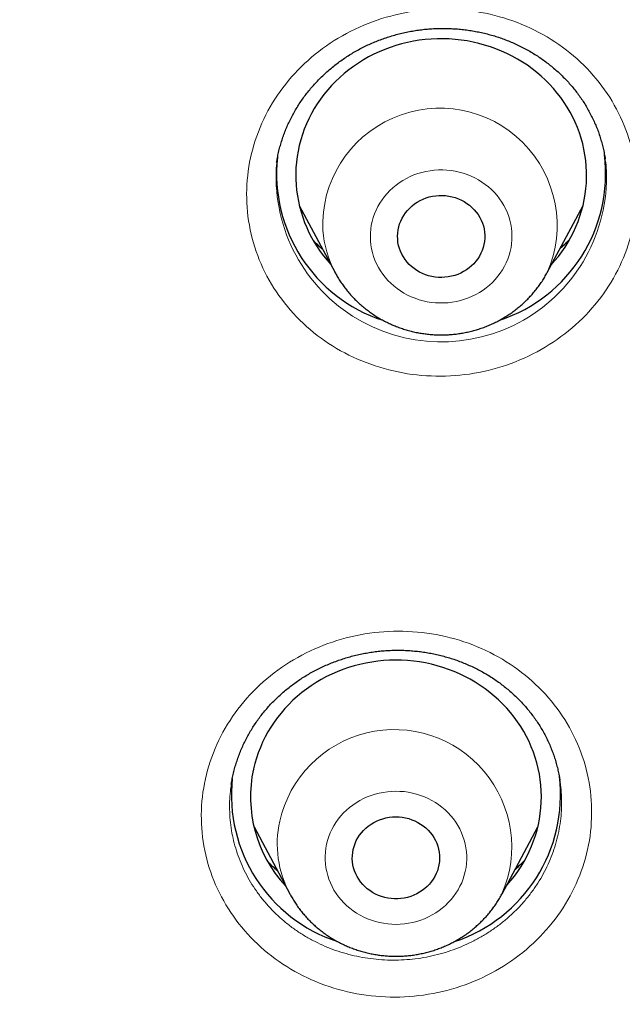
# Model space of a CAD drawing. Header units: millimetres. Extents: x 8 to 450, y 12 to 574.
# Tile 183 of 256: x 253 to 259, y 513 to 523. Entities that reach past the tile are written whole.
import ezdxf

# ---------------------------------------------------------------- set-up
doc = ezdxf.new("R2010")
doc.units = ezdxf.units.MM

msp = doc.modelspace()

# ---------------------------------------------------------------- linework, layer by layer
at = {"color": 7, "linetype": 'Continuous', "lineweight": 30}
for p, q in [((255.345, 521.92), (255.345, 521.919)), ((255.578, 521.478), (255.948, 520.787)), ((258.135, 520.787), (258.505, 521.478)), ((255.949, 520.784), (255.948, 520.787)), ((254.878, 515.51), (254.878, 515.507)), ((255.112, 515.07), (255.481, 514.378)), ((257.669, 514.378), (258.038, 515.07)), ((257.669, 514.378), (257.668, 514.377))]:
    msp.add_line(p, q, dxfattribs=at)
at = {"color": 7, "linetype": 'Continuous', "lineweight": 30, "flags": 128}
for points in [[(258.181, 520.871), (258.212, 520.907), (258.25, 520.953), (258.285, 521.001), (258.319, 521.05), (258.35, 521.1), (258.379, 521.151), (258.406, 521.204), (258.431, 521.257), (258.453, 521.312), (258.473, 521.367), (258.49, 521.423), (258.505, 521.479), (258.517, 521.536), (258.527, 521.594), (258.534, 521.652), (258.539, 521.71), (258.541, 521.768), (258.541, 521.826), (258.538, 521.885), (258.532, 521.943), (258.524, 522), (258.514, 522.058), (258.501, 522.115), (258.485, 522.171), (258.467, 522.227), (258.447, 522.282), (258.424, 522.336), (258.398, 522.389), (258.371, 522.441), (258.341, 522.492), (258.309, 522.542), (258.275, 522.591), (258.238, 522.638), (258.2, 522.684), (258.16, 522.728), (258.117, 522.771), (258.073, 522.812), (258.027, 522.851), (257.98, 522.888), (257.931, 522.924), (257.88, 522.957), (257.828, 522.989), (257.774, 523.018), (257.72, 523.046), (257.664, 523.071), (257.607, 523.094), (257.549, 523.115), (257.49, 523.133), (257.431, 523.15), (257.37, 523.164), (257.31, 523.175), (257.248, 523.185), (257.187, 523.191), (257.125, 523.196), (257.063, 523.198), (257.001, 523.197), (256.939, 523.195), (256.877, 523.19), (256.816, 523.182), (256.755, 523.172), (256.694, 523.16), (256.634, 523.145), (256.575, 523.128), (256.516, 523.109), (256.459, 523.087), (256.402, 523.064), (256.347, 523.038), (256.292, 523.01), (256.239, 522.979), (256.188, 522.947), (256.137, 522.913), (256.089, 522.877), (256.042, 522.839), (255.996, 522.799), (255.953, 522.758), (255.911, 522.715), (255.871, 522.67), (255.833, 522.624), (255.798, 522.576), (255.764, 522.527), (255.733, 522.477), (255.704, 522.426), (255.677, 522.373), (255.652, 522.32), (255.63, 522.265), (255.61, 522.21), (255.593, 522.154), (255.578, 522.098), (255.566, 522.04), (255.556, 521.983), (255.549, 521.925), (255.544, 521.867), (255.542, 521.809), (255.542, 521.75), (255.545, 521.692)], [(256.593, 521.13), (256.591, 521.162), (256.593, 521.194), (256.597, 521.226), (256.604, 521.257), (256.613, 521.288), (256.625, 521.318), (256.639, 521.347), (256.655, 521.376), (256.673, 521.402), (256.694, 521.428), (256.717, 521.452), (256.741, 521.474), (256.767, 521.495), (256.795, 521.513), (256.824, 521.53), (256.855, 521.544), (256.886, 521.556), (256.919, 521.566), (256.952, 521.574), (256.985, 521.579), (257.019, 521.581), (257.053, 521.582), (257.087, 521.58), (257.121, 521.575), (257.154, 521.568), (257.187, 521.559), (257.219, 521.548), (257.25, 521.534), (257.279, 521.518), (257.307, 521.5), (257.334, 521.48), (257.359, 521.459), (257.382, 521.435), (257.403, 521.41), (257.423, 521.384), (257.44, 521.356), (257.454, 521.327), (257.467, 521.297), (257.477, 521.267), (257.484, 521.236), (257.489, 521.204), (257.491, 521.172), (257.491, 521.14), (257.488, 521.108), (257.483, 521.077), (257.475, 521.045), (257.465, 521.015), (257.452, 520.985), (257.437, 520.957), (257.419, 520.929), (257.399, 520.903), (257.378, 520.878), (257.354, 520.855), (257.329, 520.834), (257.302, 520.814), (257.273, 520.797), (257.244, 520.781), (257.213, 520.768), (257.181, 520.757), (257.148, 520.748), (257.114, 520.742), (257.081, 520.738), (257.047, 520.736), (257.013, 520.737), (256.979, 520.74), (256.945, 520.746), (256.912, 520.754), (256.88, 520.764), (256.849, 520.777), (256.819, 520.792), (256.79, 520.809), (256.762, 520.828), (256.736, 520.848), (256.712, 520.871), (256.69, 520.895), (256.67, 520.921), (256.652, 520.948), (256.636, 520.976), (256.622, 521.006), (256.611, 521.036), (256.602, 521.067), (256.596, 521.098), (256.593, 521.13)], [(257.714, 514.463), (257.721, 514.471), (257.76, 514.516), (257.797, 514.563), (257.832, 514.611), (257.865, 514.661), (257.896, 514.711), (257.924, 514.763), (257.95, 514.816), (257.973, 514.87), (257.995, 514.925), (258.013, 514.98), (258.03, 515.037), (258.044, 515.093), (258.055, 515.151), (258.064, 515.208), (258.07, 515.266), (258.074, 515.324), (258.075, 515.383), (258.074, 515.441), (258.07, 515.499), (258.063, 515.557), (258.054, 515.615), (258.043, 515.672), (258.028, 515.729), (258.012, 515.785), (257.993, 515.84), (257.971, 515.895), (257.948, 515.949), (257.921, 516.001), (257.893, 516.053), (257.862, 516.104), (257.829, 516.153), (257.794, 516.201), (257.757, 516.248), (257.718, 516.293), (257.677, 516.337), (257.634, 516.379), (257.589, 516.419), (257.542, 516.457), (257.494, 516.494), (257.444, 516.529), (257.393, 516.561), (257.341, 516.592), (257.287, 516.621), (257.231, 516.648), (257.175, 516.672), (257.118, 516.694), (257.06, 516.714), (257, 516.732), (256.941, 516.747), (256.88, 516.76), (256.819, 516.771), (256.758, 516.779), (256.696, 516.785), (256.634, 516.789), (256.572, 516.79), (256.51, 516.788), (256.448, 516.785), (256.387, 516.778), (256.325, 516.77), (256.265, 516.759), (256.204, 516.746), (256.144, 516.73), (256.085, 516.712), (256.027, 516.692), (255.97, 516.67), (255.914, 516.645), (255.859, 516.619), (255.805, 516.59), (255.752, 516.559), (255.701, 516.526), (255.652, 516.491), (255.604, 516.454), (255.557, 516.415), (255.512, 516.375), (255.47, 516.333), (255.429, 516.289), (255.39, 516.244), (255.353, 516.197), (255.318, 516.149), (255.285, 516.099), (255.255, 516.049), (255.226, 515.997), (255.2, 515.944), (255.177, 515.89), (255.155, 515.835), (255.137, 515.78), (255.12, 515.724), (255.106, 515.667)], [(256.134, 514.837), (256.143, 514.868), (256.153, 514.898), (256.166, 514.928), (256.182, 514.956), (256.199, 514.984), (256.219, 515.01), (256.241, 515.034), (256.265, 515.057), (256.29, 515.078), (256.318, 515.098), (256.346, 515.115), (256.376, 515.13), (256.407, 515.143), (256.439, 515.154), (256.472, 515.162), (256.506, 515.169), (256.54, 515.172), (256.574, 515.174), (256.608, 515.173), (256.641, 515.169), (256.675, 515.163), (256.708, 515.155), (256.74, 515.144), (256.771, 515.131), (256.801, 515.116), (256.83, 515.099), (256.857, 515.08), (256.883, 515.059), (256.907, 515.036), (256.929, 515.012), (256.949, 514.986), (256.967, 514.959), (256.982, 514.93), (256.996, 514.901), (257.007, 514.871), (257.015, 514.84), (257.021, 514.808), (257.024, 514.776), (257.025, 514.744), (257.023, 514.712), (257.019, 514.68), (257.012, 514.649), (257.002, 514.618), (256.991, 514.588), (256.976, 514.559), (256.96, 514.531), (256.941, 514.505), (256.92, 514.479), (256.897, 514.456), (256.873, 514.434), (256.846, 514.413), (256.818, 514.395), (256.789, 514.379), (256.758, 514.365), (256.727, 514.353), (256.694, 514.343), (256.661, 514.336), (256.627, 514.331), (256.594, 514.328), (256.559, 514.328), (256.525, 514.33), (256.492, 514.335), (256.459, 514.342), (256.426, 514.352), (256.394, 514.363), (256.364, 514.377), (256.334, 514.394), (256.306, 514.412), (256.28, 514.432), (256.255, 514.454), (256.232, 514.477), (256.211, 514.502), (256.192, 514.529), (256.175, 514.557), (256.161, 514.586), (256.149, 514.616), (256.139, 514.646), (256.132, 514.678), (256.127, 514.709), (256.125, 514.741), (256.126, 514.773), (256.129, 514.805), (256.134, 514.837)]]:
    msp.add_lwpolyline(points, dxfattribs=at)
at = {"color": 252, "linetype": 'Continuous', "lineweight": 0, "flags": 128}
for points in [[(257.77, 521.206), (257.766, 521.246), (257.759, 521.287), (257.75, 521.326), (257.738, 521.366), (257.724, 521.404), (257.707, 521.442), (257.688, 521.478), (257.667, 521.514), (257.644, 521.548), (257.618, 521.581), (257.59, 521.612), (257.561, 521.642), (257.53, 521.67), (257.497, 521.696), (257.462, 521.72), (257.426, 521.743), (257.388, 521.763), (257.35, 521.781), (257.31, 521.798), (257.269, 521.811), (257.228, 521.823), (257.185, 521.832), (257.143, 521.839), (257.1, 521.843), (257.057, 521.845), (257.013, 521.845), (256.97, 521.842), (256.927, 521.837), (256.885, 521.83), (256.843, 521.82), (256.801, 521.807), (256.761, 521.793), (256.721, 521.776), (256.683, 521.757), (256.646, 521.736), (256.61, 521.713), (256.576, 521.688), (256.544, 521.661), (256.513, 521.633), (256.484, 521.603), (256.457, 521.571), (256.432, 521.537), (256.409, 521.503), (256.389, 521.467), (256.37, 521.43), (256.354, 521.392), (256.341, 521.354), (256.33, 521.314), (256.321, 521.274), (256.315, 521.234), (256.312, 521.194), (256.311, 521.153), (256.313, 521.112), (256.317, 521.072), (256.324, 521.032), (256.333, 520.992), (256.345, 520.953), (256.359, 520.914), (256.376, 520.877), (256.395, 520.84), (256.416, 520.805), (256.439, 520.771), (256.465, 520.738), (256.492, 520.706), (256.522, 520.677), (256.553, 520.649), (256.586, 520.622), (256.621, 520.598), (256.657, 520.575), (256.695, 520.555), (256.733, 520.537), (256.773, 520.521), (256.814, 520.507), (256.855, 520.495), (256.897, 520.486), (256.94, 520.479), (256.983, 520.475), (257.026, 520.473), (257.07, 520.473), (257.113, 520.476), (257.156, 520.481), (257.198, 520.489), (257.24, 520.499), (257.282, 520.511), (257.322, 520.525), (257.362, 520.542), (257.4, 520.561), (257.437, 520.582), (257.473, 520.605), (257.507, 520.63), (257.539, 520.657), (257.57, 520.685), (257.599, 520.716), (257.626, 520.748), (257.651, 520.781), (257.674, 520.815), (257.694, 520.851), (257.713, 520.888), (257.728, 520.926), (257.742, 520.965), (257.753, 521.004), (257.762, 521.044), (257.768, 521.084), (257.771, 521.125), (257.772, 521.165), (257.77, 521.206)], [(257.29, 514.611), (257.298, 514.651), (257.303, 514.692), (257.305, 514.732), (257.305, 514.773), (257.302, 514.813), (257.297, 514.854), (257.289, 514.894), (257.279, 514.933), (257.266, 514.972), (257.251, 515.01), (257.234, 515.048), (257.214, 515.084), (257.192, 515.119), (257.167, 515.152), (257.141, 515.185), (257.113, 515.215), (257.082, 515.245), (257.05, 515.272), (257.017, 515.297), (256.982, 515.321), (256.945, 515.343), (256.907, 515.362), (256.868, 515.38), (256.828, 515.395), (256.787, 515.408), (256.745, 515.418), (256.702, 515.427), (256.66, 515.433), (256.616, 515.436), (256.573, 515.437), (256.53, 515.436), (256.487, 515.432), (256.444, 515.426), (256.402, 515.418), (256.36, 515.407), (256.319, 515.394), (256.279, 515.378), (256.24, 515.361), (256.202, 515.341), (256.165, 515.319), (256.13, 515.295), (256.097, 515.27), (256.065, 515.242), (256.035, 515.213), (256.007, 515.182), (255.98, 515.15), (255.956, 515.116), (255.934, 515.081), (255.915, 515.044), (255.897, 515.007), (255.882, 514.969), (255.87, 514.93), (255.86, 514.89), (255.852, 514.85), (255.847, 514.81), (255.845, 514.769), (255.845, 514.729), (255.848, 514.688), (255.853, 514.648), (255.861, 514.608), (255.871, 514.568), (255.884, 514.529), (255.899, 514.491), (255.916, 514.454), (255.936, 514.418), (255.958, 514.383), (255.983, 514.349), (256.009, 514.317), (256.037, 514.286), (256.068, 514.257), (256.1, 514.23), (256.133, 514.204), (256.169, 514.18), (256.205, 514.159), (256.243, 514.139), (256.282, 514.122), (256.322, 514.107), (256.363, 514.094), (256.405, 514.083), (256.448, 514.075), (256.49, 514.069), (256.534, 514.065), (256.577, 514.064), (256.62, 514.066), (256.663, 514.069), (256.706, 514.076), (256.748, 514.084), (256.79, 514.095), (256.831, 514.108), (256.871, 514.123), (256.91, 514.141), (256.948, 514.161), (256.985, 514.182), (257.02, 514.206), (257.053, 514.232), (257.085, 514.26), (257.115, 514.289), (257.143, 514.32), (257.17, 514.352), (257.194, 514.386), (257.216, 514.421), (257.235, 514.457), (257.253, 514.494), (257.268, 514.533), (257.28, 514.572), (257.29, 514.611)]]:
    msp.add_lwpolyline(points, dxfattribs=at)
at = {"color": 252, "linetype": 'Continuous', "lineweight": 0}
for centre, radius, start, end in [((257.028, 521.273), 1.209, 336.2686, 182.3141), ((257.043, 521.775), 1.704, 175.1804, 2.1357), ((256.915, 521.305), 1.097, 184.2318, 208.2012), ((256.558, 514.862), 1.211, 336.4575, 167.3052), ((256.44, 514.894), 1.089, 167.5809, 208.3375)]:
    msp.add_arc(centre, radius, start, end, dxfattribs=at)
at = {"color": 7, "linetype": 'Continuous', "lineweight": 30}
for centre, radius, start, end in [((256.935, 521.806), 1.591, 173.8743, 251.8366), ((257.146, 521.807), 1.592, 288.2895, 7.0458), ((256.908, 521.797), 1.367, 184.4073, 222.6465), ((256.427, 515.381), 1.352, 167.8091, 222.8062), ((256.469, 515.398), 1.591, 173.7969, 251.7939), ((256.679, 515.399), 1.593, 288.2609, 6.9056)]:
    msp.add_arc(centre, radius, start, end, dxfattribs=at)
at = {"color": 252, "linetype": 'Continuous', "lineweight": 0}
for points, knots in [([(184.507, 521.087), (184.52, 521.864), (184.549, 523.476), (184.777, 525.915), (185.147, 528.396), (185.668, 530.852), (186.334, 533.278), (187.143, 535.665), (188.094, 538.005), (189.183, 540.291), (190.406, 542.517), (191.761, 544.674), (193.242, 546.757), (194.845, 548.759), (196.564, 550.673), (198.396, 552.493), (200.333, 554.214), (202.37, 555.83), (204.5, 557.336), (206.716, 558.728), (209.012, 560), (211.38, 561.15), (213.814, 562.173), (216.304, 563.067), (218.844, 563.827), (221.425, 564.453), (224.04, 564.942), (226.679, 565.292), (229.335, 565.502), (232, 565.573), (234.665, 565.502), (237.321, 565.292), (239.96, 564.942), (242.575, 564.453), (245.156, 563.827), (247.696, 563.067), (250.186, 562.173), (252.62, 561.15), (254.988, 560), (257.284, 558.728), (259.5, 557.336), (261.63, 555.83), (263.667, 554.214), (265.604, 552.493), (267.436, 550.673), (269.155, 548.759), (270.758, 546.757), (272.239, 544.674), (273.594, 542.517), (274.817, 540.291), (275.906, 538.005), (276.857, 535.665), (277.666, 533.278), (278.332, 530.852), (278.853, 528.396), (279.223, 525.915), (279.451, 523.476), (279.48, 521.864), (279.493, 521.087)], [0, 0, 0, 0, 0.016672, 0.034573, 0.052474, 0.070375, 0.088276, 0.106177, 0.124078, 0.141979, 0.15988, 0.177781, 0.195682, 0.213583, 0.231484, 0.249385, 0.267286, 0.285187, 0.303088, 0.320989, 0.33889, 0.356791, 0.374692, 0.392593, 0.410494, 0.428395, 0.446296, 0.464197, 0.482098, 0.499999, 0.5179, 0.535801, 0.553702, 0.571603, 0.589504, 0.607405, 0.625306, 0.643207, 0.661109, 0.67901, 0.696911, 0.714812, 0.732713, 0.750614, 0.768515, 0.786416, 0.804317, 0.822218, 0.840119, 0.85802, 0.875921, 0.893822, 0.911723, 0.929624, 0.947525, 0.965426, 0.983327, 1, 1, 1, 1]), ([(259.056, 521.762), (259.065, 521.637), (259.061, 521.513), (259.027, 521.268), (258.997, 521.146), (258.913, 520.909), (258.859, 520.796), (258.728, 520.58), (258.651, 520.477), (258.392, 520.195), (258.178, 520.038), (257.708, 519.813), (257.448, 519.744), (257.055, 519.714), (256.921, 519.717), (256.66, 519.745), (256.532, 519.771), (256.283, 519.848), (256.161, 519.898), (255.933, 520.018), (255.826, 520.088), (255.626, 520.25), (255.535, 520.34), (255.375, 520.533), (255.304, 520.639), (255.186, 520.86), (255.14, 520.974), (255.071, 521.212), (255.049, 521.336), (255.031, 521.584), (255.035, 521.71), (255.068, 521.956), (255.098, 522.076), (255.182, 522.313), (255.237, 522.428), (255.368, 522.643), (255.444, 522.745), (255.619, 522.935), (255.715, 523.02), (255.922, 523.173), (256.036, 523.241), (256.272, 523.354), (256.394, 523.399), (256.648, 523.466), (256.78, 523.488), (257.173, 523.517), (257.441, 523.488), (257.938, 523.336), (258.172, 523.212), (258.469, 522.972), (258.561, 522.881), (258.722, 522.687), (258.791, 522.583), (258.909, 522.362), (258.956, 522.245), (259.025, 522.008), (259.047, 521.886), (259.056, 521.762)], [0, 0, 0, 0, 0.03125, 0.03125, 0.0625, 0.0625, 0.09375, 0.09375, 0.125, 0.125, 0.1875, 0.1875, 0.25, 0.25, 0.28125, 0.28125, 0.3125, 0.3125, 0.34375, 0.34375, 0.375, 0.375, 0.40625, 0.40625, 0.4375, 0.4375, 0.46875, 0.46875, 0.5, 0.5, 0.53125, 0.53125, 0.5625, 0.5625, 0.59375, 0.59375, 0.625, 0.625, 0.65625, 0.65625, 0.6875, 0.6875, 0.71875, 0.71875, 0.75, 0.75, 0.8125, 0.8125, 0.875, 0.875, 0.90625, 0.90625, 0.9375, 0.9375, 0.96875, 0.96875, 1, 1, 1, 1]), ([(258.747, 521.839), (258.747, 521.839), (258.744, 521.875), (258.741, 521.916), (258.733, 521.955), (258.732, 521.959)], [0, 0, 0, 0, 0.005317, 0.897588, 1, 1, 1, 1]), ([(255.822, 521.023), (255.815, 521.029), (255.789, 521.05), (255.757, 521.081), (255.733, 521.106), (255.726, 521.114)], [0, 0, 0, 0, 0.207307, 0.74715, 1, 1, 1, 1]), ([(258.364, 521.125), (258.351, 521.112), (258.321, 521.082), (258.289, 521.052), (258.269, 521.035), (258.268, 521.034)], [0, 0, 0, 0, 0.413613, 0.96496, 1, 1, 1, 1]), ([(277.499, 520.23), (277.499, 514.634), (275.13, 503.443), (265.718, 490.206), (256.994, 484.236), (252.81, 482.211)], [4.712389, 4.712389, 4.712389, 4.712389, 5.105088, 5.497787, 5.80811, 5.80811, 5.80811, 5.80811]), ([(258.552, 514.838), (258.525, 514.716), (258.485, 514.598), (258.383, 514.37), (258.319, 514.259), (258.17, 514.053), (258.086, 513.958), (257.899, 513.783), (257.794, 513.703), (257.465, 513.497), (257.215, 513.4), (256.7, 513.303), (256.43, 513.302), (256.044, 513.373), (255.916, 513.409), (255.674, 513.503), (255.559, 513.56), (255.341, 513.697), (255.238, 513.776), (255.054, 513.949), (254.972, 514.044), (254.826, 514.251), (254.765, 514.36), (254.666, 514.586), (254.628, 514.706), (254.579, 514.949), (254.567, 515.071), (254.569, 515.318), (254.583, 515.443), (254.637, 515.686), (254.677, 515.806), (254.78, 516.034), (254.843, 516.143), (254.992, 516.349), (255.077, 516.446), (255.265, 516.62), (255.367, 516.699), (255.589, 516.837), (255.706, 516.895), (255.949, 516.99), (256.077, 517.027), (256.336, 517.075), (256.467, 517.088), (256.73, 517.088), (256.863, 517.076), (257.248, 517.005), (257.497, 516.909), (257.93, 516.637), (258.12, 516.458), (258.336, 516.152), (258.398, 516.041), (258.496, 515.814), (258.534, 515.696), (258.583, 515.453), (258.595, 515.329), (258.592, 515.083), (258.579, 514.96), (258.552, 514.838)], [0, 0, 0, 0, 0.03125, 0.03125, 0.0625, 0.0625, 0.09375, 0.09375, 0.125, 0.125, 0.1875, 0.1875, 0.25, 0.25, 0.28125, 0.28125, 0.3125, 0.3125, 0.34375, 0.34375, 0.375, 0.375, 0.40625, 0.40625, 0.4375, 0.4375, 0.46875, 0.46875, 0.5, 0.5, 0.53125, 0.53125, 0.5625, 0.5625, 0.59375, 0.59375, 0.625, 0.625, 0.65625, 0.65625, 0.6875, 0.6875, 0.71875, 0.71875, 0.75, 0.75, 0.8125, 0.8125, 0.875, 0.875, 0.90625, 0.90625, 0.9375, 0.9375, 0.96875, 0.96875, 1, 1, 1, 1]), ([(254.878, 515.507), (254.874, 515.484), (254.865, 515.425), (254.859, 515.33), (254.859, 515.222), (254.867, 515.113), (254.883, 515.006), (254.906, 514.9), (254.938, 514.797), (254.976, 514.695), (255.022, 514.596), (255.075, 514.5), (255.134, 514.408), (255.201, 514.32), (255.273, 514.236), (255.352, 514.157), (255.436, 514.084), (255.525, 514.016), (255.618, 513.954), (255.717, 513.898), (255.819, 513.848), (255.925, 513.805), (256.033, 513.769), (256.144, 513.74), (256.257, 513.718), (256.371, 513.703), (256.487, 513.695), (256.602, 513.695), (256.717, 513.702), (256.832, 513.716), (256.946, 513.738), (257.058, 513.766), (257.167, 513.802), (257.274, 513.844), (257.378, 513.893), (257.478, 513.948), (257.574, 514.01), (257.665, 514.077), (257.752, 514.15), (257.833, 514.228), (257.908, 514.311), (257.977, 514.399), (258.04, 514.49), (258.096, 514.585), (258.145, 514.684), (258.187, 514.785), (258.223, 514.889), (258.24, 514.959), (258.248, 514.994)], [0, 0, 0, 0, 0.014176, 0.036035, 0.057969, 0.079929, 0.101862, 0.123722, 0.145591, 0.167536, 0.189506, 0.211451, 0.233321, 0.255199, 0.277151, 0.299129, 0.321082, 0.34296, 0.364839, 0.386793, 0.408773, 0.430727, 0.452606, 0.474479, 0.496426, 0.518399, 0.540347, 0.562219, 0.58408, 0.606015, 0.627975, 0.64991, 0.671771, 0.693618, 0.71554, 0.737487, 0.759409, 0.781256, 0.803094, 0.825007, 0.846945, 0.868858, 0.890696, 0.912507, 0.934393, 0.956303, 0.978189, 1, 1, 1, 1]), ([(258.248, 514.994), (258.248, 514.994), (258.256, 515.03), (258.269, 515.102), (258.281, 515.209), (258.285, 515.318), (258.281, 515.426), (258.275, 515.504), (258.267, 515.544), (258.266, 515.55)], [0, 0, 0, 0, 0.001152, 0.194553, 0.388616, 0.582902, 0.776965, 0.970366, 1, 1, 1, 1]), ([(255.354, 514.616), (255.348, 514.622), (255.323, 514.642), (255.292, 514.672), (255.267, 514.698), (255.259, 514.706)], [0, 0, 0, 0, 0.1866491, 0.7325954, 1, 1, 1, 1]), ([(257.898, 514.718), (257.886, 514.706), (257.856, 514.676), (257.824, 514.646), (257.804, 514.629), (257.802, 514.628)], [0, 0, 0, 0, 0.397758, 0.949501, 1, 1, 1, 1])]:
    msp.add_open_spline(points, degree=3, knots=knots, dxfattribs=at)
msp.add_open_spline([(186.501, 520.23), (186.501, 525.826), (188.87, 537.018), (198.99, 551.249), (214.135, 560.759), (232, 564.098), (249.865, 560.759), (265.01, 551.249), (275.13, 537.018), (277.499, 525.826), (277.499, 520.23)], degree=3, dxfattribs=at)
at = {"color": 7, "linetype": 'Continuous', "lineweight": 30}
for points, knots in [([(255.344, 521.92), (255.346, 521.932), (255.351, 521.962), (255.361, 522.012), (255.375, 522.069), (255.391, 522.126), (255.409, 522.182), (255.429, 522.237), (255.452, 522.292), (255.476, 522.346), (255.503, 522.399), (255.532, 522.451), (255.562, 522.502), (255.595, 522.552), (255.63, 522.601), (255.666, 522.649), (255.705, 522.695), (255.745, 522.74), (255.787, 522.784), (255.83, 522.826), (255.875, 522.867), (255.922, 522.906), (255.97, 522.944), (256.019, 522.98), (256.07, 523.014), (256.122, 523.047), (256.176, 523.078), (256.231, 523.107), (256.286, 523.134), (256.342, 523.159), (256.4, 523.182), (256.458, 523.204), (256.517, 523.223), (256.577, 523.241), (256.637, 523.256), (256.698, 523.269), (256.76, 523.281), (256.822, 523.29), (256.884, 523.297), (256.946, 523.302), (257.008, 523.305), (257.07, 523.305), (257.132, 523.304), (257.194, 523.3), (257.257, 523.295), (257.319, 523.287), (257.381, 523.277), (257.442, 523.265), (257.502, 523.251), (257.562, 523.236), (257.62, 523.218), (257.678, 523.198), (257.735, 523.176), (257.791, 523.152), (257.847, 523.126), (257.902, 523.098), (257.956, 523.069), (258.008, 523.037), (258.059, 523.004), (258.108, 522.969), (258.156, 522.933), (258.202, 522.895), (258.247, 522.856), (258.291, 522.814), (258.333, 522.771), (258.373, 522.727), (258.411, 522.682), (258.447, 522.636), (258.481, 522.588), (258.514, 522.539), (258.545, 522.489), (258.573, 522.437), (258.6, 522.385), (258.625, 522.332), (258.647, 522.278), (258.668, 522.223), (258.686, 522.167), (258.702, 522.112), (258.715, 522.055), (258.726, 522.004), (258.731, 521.972), (258.733, 521.96)], [0, 0, 0, 0, 0.007763, 0.020674, 0.033557, 0.046441, 0.05935, 0.072265, 0.085153, 0.098016, 0.110863, 0.123697, 0.136523, 0.149343, 0.162162, 0.174984, 0.187814, 0.200655, 0.213434, 0.226184, 0.238898, 0.251606, 0.264336, 0.277085, 0.28983, 0.30258, 0.315375, 0.328151, 0.340848, 0.353473, 0.366176, 0.378855, 0.391542, 0.40426, 0.416994, 0.429681, 0.442409, 0.455173, 0.467889, 0.480485, 0.493039, 0.505656, 0.518348, 0.531097, 0.543882, 0.556683, 0.569475, 0.582233, 0.594936, 0.607565, 0.620115, 0.632691, 0.645364, 0.658108, 0.670905, 0.683735, 0.696577, 0.709406, 0.722199, 0.734937, 0.747601, 0.760218, 0.772956, 0.785823, 0.798713, 0.811538, 0.824241, 0.836965, 0.849769, 0.862582, 0.875425, 0.888327, 0.90125, 0.914027, 0.926956, 0.939892, 0.952768, 0.96558, 0.978468, 0.991385, 1, 1, 1, 1]), ([(253.574, 480.976), (253.574, 480.976), (253.676, 481.024), (253.875, 481.122), (254.168, 481.266), (254.453, 481.409), (254.732, 481.552), (255.006, 481.693), (255.273, 481.834), (255.533, 481.973), (255.785, 482.11), (256.03, 482.244), (256.267, 482.376), (256.497, 482.506), (256.719, 482.633), (256.934, 482.757), (257.141, 482.878), (257.341, 482.997), (257.534, 483.112), (257.72, 483.225), (257.905, 483.337), (258.087, 483.45), (258.267, 483.562), (258.439, 483.67), (258.603, 483.773), (258.759, 483.874), (258.909, 483.97), (259.052, 484.063), (259.187, 484.151), (259.313, 484.235), (259.43, 484.313), (259.539, 484.385), (259.637, 484.451), (259.724, 484.51), (259.802, 484.563), (259.873, 484.611), (259.937, 484.655), (259.994, 484.694), (260.043, 484.728), (260.086, 484.758), (260.125, 484.785), (260.165, 484.813), (260.208, 484.842), (260.254, 484.874), (260.302, 484.908), (260.344, 484.937), (260.377, 484.96), (260.4, 484.977), (260.42, 484.991), (260.435, 485.001), (260.445, 485.008), (260.45, 485.012), (260.456, 485.016), (260.465, 485.022), (260.479, 485.032), (260.499, 485.046), (260.527, 485.066), (260.564, 485.092), (260.608, 485.123), (260.659, 485.16), (260.717, 485.201), (260.781, 485.247), (260.852, 485.298), (260.929, 485.353), (261.014, 485.415), (261.105, 485.482), (261.204, 485.554), (261.31, 485.632), (261.423, 485.716), (261.555, 485.814), (261.703, 485.925), (261.865, 486.048), (262.066, 486.202), (262.307, 486.388), (262.584, 486.606), (262.889, 486.849), (263.219, 487.118), (263.574, 487.412), (263.92, 487.705), (264.257, 487.996), (264.584, 488.283), (264.9, 488.567), (265.207, 488.847), (265.507, 489.126), (265.846, 489.447), (266.222, 489.811), (266.633, 490.219), (267.035, 490.628), (267.324, 490.929), (267.504, 491.12), (267.58, 491.201), (267.655, 491.28), (267.725, 491.356), (267.79, 491.426), (267.849, 491.49), (267.902, 491.547), (267.949, 491.599), (267.99, 491.644), (268.026, 491.684), (268.057, 491.717), (268.082, 491.745), (268.101, 491.766), (268.115, 491.781), (268.126, 491.794), (268.141, 491.81), (268.164, 491.836), (268.196, 491.871), (268.237, 491.917), (268.284, 491.969), (268.335, 492.026), (268.391, 492.089), (268.453, 492.159), (268.519, 492.234), (268.588, 492.312), (268.658, 492.392), (268.73, 492.475), (268.806, 492.562), (268.883, 492.652), (268.961, 492.743), (269.039, 492.834), (269.197, 493.021), (269.435, 493.304), (269.747, 493.685), (270.029, 494.037), (270.282, 494.36), (270.508, 494.653), (270.732, 494.948), (270.955, 495.247), (271.178, 495.55), (271.399, 495.858), (271.62, 496.169), (271.841, 496.487), (272.034, 496.77), (272.199, 497.017), (272.316, 497.192), (272.41, 497.335), (272.48, 497.443), (272.545, 497.543), (272.603, 497.632), (272.653, 497.711), (272.7, 497.784), (272.742, 497.85), (272.78, 497.91), (272.814, 497.963), (272.844, 498.01), (272.869, 498.051), (272.89, 498.085), (272.908, 498.112), (272.921, 498.133), (272.931, 498.15), (272.942, 498.168), (272.957, 498.191), (272.976, 498.221), (272.999, 498.259), (273.028, 498.306), (273.062, 498.361), (273.102, 498.425), (273.146, 498.497), (273.195, 498.578), (273.25, 498.667), (273.309, 498.765), (273.367, 498.863), (273.425, 498.96), (273.481, 499.053), (273.538, 499.149), (273.594, 499.245), (273.648, 499.339), (273.702, 499.431), (273.773, 499.553), (273.859, 499.703), (273.958, 499.88), (274.053, 500.049), (274.143, 500.211), (274.228, 500.365), (274.297, 500.492), (274.351, 500.593), (274.392, 500.669), (274.432, 500.743), (274.468, 500.811), (274.502, 500.874), (274.531, 500.929), (274.556, 500.977), (274.577, 501.018), (274.596, 501.052), (274.612, 501.083), (274.626, 501.11), (274.64, 501.138), (274.656, 501.167), (274.674, 501.203), (274.695, 501.243), (274.719, 501.29), (274.746, 501.341), (274.774, 501.397), (274.805, 501.457), (274.838, 501.522), (274.873, 501.592), (274.927, 501.698), (274.997, 501.837), (275.08, 502.004), (275.158, 502.165), (275.233, 502.319), (275.304, 502.466), (275.366, 502.597), (275.422, 502.715), (275.474, 502.826), (275.527, 502.94), (275.582, 503.06), (275.639, 503.184), (275.687, 503.29), (275.726, 503.375), (275.755, 503.44), (275.784, 503.506), (275.814, 503.573), (275.844, 503.64), (275.873, 503.706), (275.9, 503.768), (275.925, 503.826), (275.948, 503.878), (275.967, 503.922), (275.983, 503.959), (275.995, 503.987), (276.004, 504.007), (276.01, 504.022), (276.016, 504.035), (276.022, 504.05), (276.03, 504.067), (276.043, 504.097), (276.061, 504.141), (276.085, 504.198), (276.111, 504.259), (276.139, 504.324), (276.169, 504.395), (276.201, 504.471), (276.235, 504.554), (276.271, 504.641), (276.31, 504.735), (276.349, 504.831), (276.389, 504.931), (276.43, 505.033), (276.474, 505.143), (276.52, 505.26), (276.569, 505.383), (276.619, 505.514), (276.672, 505.65), (276.726, 505.792), (276.782, 505.94), (276.839, 506.095), (276.885, 506.22), (276.919, 506.313), (276.94, 506.372), (276.961, 506.43), (276.981, 506.484), (276.998, 506.532), (277.013, 506.575), (277.026, 506.611), (277.037, 506.642), (277.046, 506.666), (277.053, 506.685), (277.058, 506.7), (277.063, 506.714), (277.068, 506.728), (277.076, 506.751), (277.087, 506.783), (277.103, 506.83), (277.122, 506.884), (277.145, 506.948), (277.168, 507.017), (277.194, 507.091), (277.221, 507.171), (277.25, 507.256), (277.28, 507.347), (277.343, 507.533), (277.43, 507.8), (277.54, 508.146), (277.618, 508.399), (277.671, 508.573), (277.699, 508.666), (277.725, 508.754), (277.75, 508.838), (277.773, 508.915), (277.794, 508.987), (277.812, 509.049), (277.827, 509.101), (277.839, 509.145), (277.851, 509.185), (277.86, 509.216), (277.866, 509.238), (277.871, 509.253), (277.874, 509.267), (277.878, 509.279), (277.881, 509.292), (277.887, 509.31), (277.894, 509.336), (277.903, 509.369), (277.915, 509.41), (277.928, 509.458), (277.943, 509.513), (277.96, 509.572), (277.977, 509.634), (278.006, 509.739), (278.045, 509.885), (278.092, 510.063), (278.135, 510.229), (278.175, 510.383), (278.213, 510.531), (278.246, 510.666), (278.276, 510.786), (278.302, 510.894), (278.327, 510.998), (278.351, 511.099), (278.374, 511.194), (278.394, 511.283), (278.413, 511.363), (278.429, 511.436), (278.444, 511.502), (278.457, 511.56), (278.469, 511.61), (278.478, 511.653), (278.486, 511.688), (278.491, 511.711), (278.494, 511.725), (278.496, 511.732), (278.497, 511.738), (278.498, 511.743), (278.5, 511.751), (278.503, 511.764), (278.507, 511.783), (278.513, 511.809), (278.52, 511.841), (278.531, 511.893), (278.547, 511.966), (278.568, 512.063), (278.59, 512.167), (278.613, 512.278), (278.636, 512.393), (278.66, 512.507), (278.687, 512.645), (278.718, 512.804), (278.753, 512.983), (278.781, 513.134), (278.804, 513.257), (278.821, 513.354), (278.838, 513.445), (278.853, 513.531), (278.867, 513.61), (278.88, 513.683), (278.891, 513.751), (278.9, 513.801), (278.906, 513.836), (278.909, 513.857), (278.912, 513.877), (278.915, 513.894), (278.918, 513.91), (278.92, 513.924), (278.923, 513.938), (278.926, 513.958), (278.93, 513.984), (278.936, 514.019), (278.943, 514.062), (278.951, 514.113), (278.961, 514.17), (278.971, 514.233), (278.981, 514.298), (278.991, 514.362), (279.005, 514.453), (279.023, 514.567), (279.043, 514.703), (279.061, 514.827), (279.077, 514.939), (279.091, 515.039), (279.104, 515.133), (279.116, 515.22), (279.127, 515.301), (279.139, 515.393), (279.152, 515.497), (279.167, 515.611), (279.18, 515.716), (279.19, 515.8), (279.198, 515.867), (279.205, 515.919), (279.209, 515.96), (279.213, 515.992), (279.216, 516.015), (279.219, 516.041), (279.223, 516.073), (279.227, 516.11), (279.232, 516.153), (279.237, 516.204), (279.244, 516.26), (279.25, 516.318), (279.256, 516.375), (279.262, 516.432), (279.268, 516.486), (279.275, 516.554), (279.283, 516.633), (279.292, 516.723), (279.301, 516.817), (279.311, 516.915), (279.32, 517.014), (279.328, 517.106), (279.336, 517.197), (279.344, 517.288), (279.352, 517.377), (279.358, 517.456), (279.364, 517.524), (279.368, 517.582), (279.372, 517.624), (279.374, 517.657), (279.376, 517.686), (279.379, 517.721), (279.382, 517.764), (279.386, 517.815), (279.39, 517.875), (279.395, 517.942), (279.4, 518.014), (279.405, 518.086), (279.411, 518.175), (279.417, 518.279), (279.425, 518.395), (279.431, 518.503), (279.436, 518.604), (279.441, 518.696), (279.446, 518.782), (279.45, 518.863), (279.453, 518.925), (279.455, 518.972), (279.456, 519.004), (279.458, 519.034), (279.459, 519.06), (279.46, 519.084), (279.461, 519.107), (279.462, 519.134), (279.463, 519.17), (279.465, 519.216), (279.467, 519.275), (279.47, 519.342), (279.473, 519.415), (279.475, 519.489), (279.478, 519.567), (279.48, 519.648), (279.483, 519.733), (279.485, 519.817), (279.487, 519.891), (279.488, 519.952), (279.489, 519.999), (279.49, 520.04), (279.491, 520.078), (279.491, 520.116), (279.492, 520.16), (279.493, 520.213), (279.494, 520.272), (279.495, 520.337), (279.496, 520.403), (279.496, 520.469), (279.497, 520.531), (279.497, 520.585), (279.498, 520.632), (279.498, 520.676), (279.498, 520.715), (279.498, 520.75), (279.498, 520.781), (279.499, 520.81), (279.499, 520.842), (279.499, 520.878), (279.499, 520.919), (279.499, 520.968), (279.498, 521.026), (279.498, 521.067), (279.498, 521.088)], [0, 0, 0, 0, 0.0000544, 0.0065146, 0.0128318, 0.0190061, 0.0250374, 0.0310444, 0.0369025, 0.0426116, 0.0481719, 0.0535832, 0.0588456, 0.0639591, 0.0689235, 0.073739, 0.0784056, 0.0829231, 0.0872916, 0.0915111, 0.0955816, 0.0998871, 0.1040122, 0.107957, 0.1117215, 0.1153056, 0.1188188, 0.1221395, 0.1252678, 0.1282036, 0.1309469, 0.1334978, 0.1358561, 0.1378488, 0.1396798, 0.141349, 0.1428565, 0.1442022, 0.1453862, 0.1463686, 0.1472473, 0.1481853, 0.1491974, 0.1502836, 0.151444, 0.1526785, 0.1532452, 0.1538246, 0.1543204, 0.154677, 0.1548944, 0.154986, 0.1550751, 0.1553089, 0.1556338, 0.1560499, 0.1567643, 0.1576481, 0.1587015, 0.1599245, 0.161317, 0.1628496, 0.1645458, 0.1664055, 0.1684287, 0.1706568, 0.1730544, 0.1756215, 0.1783582, 0.1812644, 0.1852443, 0.1892116, 0.1931541, 0.2001326, 0.207032, 0.2138524, 0.2230254, 0.2320515, 0.2409306, 0.2496626, 0.2582476, 0.2665363, 0.2746832, 0.2827183, 0.2907022, 0.3022016, 0.3135967, 0.3248874, 0.3360739, 0.3382667, 0.3404554, 0.342635, 0.344694, 0.3465873, 0.3482854, 0.3498235, 0.3512018, 0.3524201, 0.3534785, 0.354377, 0.3551156, 0.3556942, 0.3560366, 0.3563135, 0.3567263, 0.3573092, 0.3583706, 0.3595858, 0.3609538, 0.3624746, 0.3641483, 0.3659748, 0.3679542, 0.3700864, 0.3721312, 0.3742993, 0.3765907, 0.3789621, 0.3813321, 0.3836987, 0.3860619, 0.3958725, 0.4056247, 0.4153185, 0.4226817, 0.4300108, 0.4373214, 0.444721, 0.45223, 0.4597113, 0.467298, 0.4749903, 0.482788, 0.4877325, 0.4927185, 0.4953468, 0.4979639, 0.5004171, 0.5024446, 0.5043186, 0.5060389, 0.5076057, 0.5090189, 0.5102786, 0.5113846, 0.5123371, 0.513136, 0.5137812, 0.5142729, 0.514613, 0.5149795, 0.5155176, 0.5162308, 0.5171199, 0.5181848, 0.5194917, 0.5209923, 0.5226867, 0.5245748, 0.5266566, 0.5289322, 0.5314015, 0.5334776, 0.5356733, 0.5379246, 0.5401362, 0.5423072, 0.5444376, 0.5465274, 0.5507507, 0.5547978, 0.5586687, 0.5623634, 0.5658818, 0.569224, 0.5710186, 0.572758, 0.5744417, 0.5760133, 0.5774326, 0.5786998, 0.5797551, 0.5806751, 0.5814597, 0.5821108, 0.5827427, 0.5833078, 0.5839677, 0.5847574, 0.5856769, 0.5867262, 0.5879053, 0.5891359, 0.5904818, 0.5919432, 0.59352, 0.5951799, 0.5990859, 0.6028311, 0.6064153, 0.6098387, 0.6131012, 0.6162029, 0.6185543, 0.6209848, 0.6235173, 0.626152, 0.6288888, 0.6317278, 0.6331267, 0.6345492, 0.6359952, 0.6374648, 0.6389579, 0.6404272, 0.6417621, 0.6430699, 0.6442096, 0.6451811, 0.6459844, 0.6466196, 0.6470204, 0.6473045, 0.6475649, 0.6478879, 0.6482732, 0.6487103, 0.6498443, 0.6511209, 0.6524219, 0.6538435, 0.655386, 0.6570492, 0.6588332, 0.6607379, 0.6627634, 0.6649166, 0.6669968, 0.6692226, 0.6715939, 0.6741108, 0.6767733, 0.6795813, 0.682535, 0.6855708, 0.6887465, 0.692062, 0.6955174, 0.696767, 0.6980339, 0.6993057, 0.7004745, 0.7015153, 0.7024129, 0.703187, 0.7038377, 0.7043648, 0.7047747, 0.7050578, 0.7053185, 0.7056229, 0.7059712, 0.7067808, 0.7077055, 0.7089269, 0.7102793, 0.7117627, 0.7133301, 0.7150212, 0.7168361, 0.7187748, 0.7207862, 0.7286732, 0.7356921, 0.7426894, 0.7446846, 0.7466629, 0.7485345, 0.7502847, 0.7519135, 0.7534208, 0.7548067, 0.755791, 0.7567034, 0.7575438, 0.7583056, 0.7586557, 0.7589688, 0.759245, 0.7594842, 0.7597315, 0.7600708, 0.7606279, 0.7613322, 0.7621836, 0.7631822, 0.7643279, 0.7656127, 0.7669212, 0.7682158, 0.7721929, 0.7760315, 0.7793416, 0.7825412, 0.7856302, 0.7886087, 0.790912, 0.7931445, 0.7953062, 0.7973972, 0.7994042, 0.801226, 0.8028899, 0.804396, 0.8057442, 0.8069548, 0.8080018, 0.8088851, 0.8096048, 0.8101608, 0.8103237, 0.8104646, 0.8105835, 0.8106804, 0.8108168, 0.8110536, 0.8114615, 0.8120088, 0.8126886, 0.8134214, 0.8152386, 0.8172206, 0.8193672, 0.8216785, 0.8240788, 0.8264425, 0.8287677, 0.8325493, 0.8362243, 0.8397928, 0.8418458, 0.84384, 0.8457139, 0.8474638, 0.8490897, 0.8505917, 0.8519696, 0.8532235, 0.8536821, 0.8541209, 0.8545229, 0.8548814, 0.8551964, 0.8554679, 0.8557259, 0.8560907, 0.8566528, 0.8573703, 0.8582434, 0.8592721, 0.8604563, 0.8617685, 0.8631147, 0.8644309, 0.8657172, 0.8686591, 0.8714309, 0.8740328, 0.8762122, 0.8782562, 0.8801646, 0.8819375, 0.8835749, 0.8850966, 0.8875865, 0.889899, 0.8920341, 0.8939918, 0.8950577, 0.8960946, 0.8971537, 0.897576, 0.8980167, 0.8985522, 0.8991934, 0.8999402, 0.9007927, 0.9018432, 0.9030152, 0.9042048, 0.9053674, 0.9065029, 0.9076115, 0.908693, 0.9106057, 0.9124275, 0.9141586, 0.9163349, 0.9183483, 0.9201989, 0.9218986, 0.9238897, 0.9256906, 0.927301, 0.9287212, 0.9298135, 0.9307893, 0.9312724, 0.9318106, 0.9325249, 0.9333918, 0.9344274, 0.9356317, 0.9370048, 0.9385, 0.9399638, 0.9413844, 0.9438762, 0.9462225, 0.9484233, 0.9504227, 0.9522857, 0.9540223, 0.9556354, 0.9571249, 0.9578111, 0.9584674, 0.9590694, 0.9595985, 0.9600547, 0.9604873, 0.9610163, 0.9616473, 0.9626474, 0.9638287, 0.9651914, 0.9666875, 0.9681793, 0.9696581, 0.9713844, 0.9730926, 0.9747829, 0.9764396, 0.9775206, 0.9784685, 0.9792833, 0.979975, 0.9807261, 0.9816043, 0.9826096, 0.9838568, 0.9851558, 0.986471, 0.9878025, 0.9891502, 0.9901229, 0.991077, 0.9919448, 0.9927227, 0.9934108, 0.9940092, 0.9945691, 0.9951771, 0.9958837, 0.9966953, 0.9976471, 0.9987477, 1, 1, 1, 1]), ([(255.821, 521.023), (255.807, 521.036), (255.778, 521.062), (255.746, 521.093), (255.729, 521.111), (255.725, 521.114)], [0, 0, 0, 0, 0.430212, 0.890533, 1, 1, 1, 1]), ([(258.364, 521.126), (258.356, 521.118), (258.333, 521.095), (258.302, 521.065), (258.277, 521.044), (258.269, 521.036)], [0, 0, 0, 0, 0.2685249, 0.7427888, 1, 1, 1, 1]), ([(255.949, 520.784), (255.956, 520.772), (255.971, 520.744), (255.997, 520.702), (256.026, 520.659), (256.057, 520.617), (256.09, 520.577), (256.125, 520.538), (256.161, 520.501), (256.199, 520.465), (256.239, 520.43), (256.28, 520.398), (256.323, 520.367), (256.367, 520.338), (256.412, 520.31), (256.458, 520.285), (256.506, 520.262), (256.554, 520.24), (256.604, 520.221), (256.654, 520.204), (256.705, 520.188), (256.757, 520.175), (256.809, 520.165), (256.862, 520.156), (256.915, 520.15), (256.969, 520.145), (257.022, 520.144), (257.076, 520.144), (257.129, 520.146), (257.183, 520.151), (257.236, 520.158), (257.288, 520.167), (257.341, 520.179), (257.392, 520.193), (257.443, 520.208), (257.494, 520.226), (257.543, 520.246), (257.591, 520.268), (257.639, 520.292), (257.685, 520.318), (257.73, 520.346), (257.774, 520.376), (257.816, 520.408), (257.857, 520.441), (257.896, 520.476), (257.934, 520.513), (257.97, 520.551), (258.004, 520.591), (258.037, 520.632), (258.067, 520.674), (258.096, 520.718), (258.118, 520.755), (258.131, 520.778), (258.135, 520.786)], [0, 0, 0, 0, 0.0165584, 0.0361859, 0.05583, 0.0754918, 0.0951717, 0.1148705, 0.1345884, 0.1543256, 0.1740821, 0.1938578, 0.2136524, 0.2334654, 0.2532965, 0.2731448, 0.2930096, 0.3128901, 0.3327854, 0.3526945, 0.3726163, 0.3925497, 0.4124936, 0.4324469, 0.4524084, 0.4723769, 0.492351, 0.5123297, 0.5323114, 0.5522947, 0.5722782, 0.5922605, 0.6122404, 0.6322165, 0.6521874, 0.6721517, 0.6921082, 0.7120555, 0.7319923, 0.7519172, 0.771829, 0.7917266, 0.8116087, 0.8314744, 0.8513227, 0.8711527, 0.8909639, 0.9107556, 0.9305274, 0.9502791, 0.9700107, 0.9897223, 1, 1, 1, 1]), ([(254.877, 515.508), (254.877, 515.509), (254.88, 515.529), (254.887, 515.568), (254.899, 515.625), (254.914, 515.682), (254.931, 515.738), (254.95, 515.793), (254.971, 515.848), (254.994, 515.902), (255.019, 515.955), (255.046, 516.007), (255.076, 516.059), (255.107, 516.109), (255.141, 516.159), (255.176, 516.207), (255.213, 516.254), (255.252, 516.3), (255.293, 516.345), (255.335, 516.388), (255.379, 516.429), (255.425, 516.469), (255.472, 516.508), (255.521, 516.545), (255.571, 516.58), (255.622, 516.614), (255.675, 516.646), (255.729, 516.676), (255.784, 516.704), (255.839, 516.73), (255.896, 516.755), (255.954, 516.777), (256.013, 516.798), (256.072, 516.817), (256.132, 516.833), (256.193, 516.848), (256.254, 516.86), (256.315, 516.871), (256.377, 516.879), (256.439, 516.886), (256.501, 516.89), (256.563, 516.892), (256.626, 516.892), (256.688, 516.89), (256.751, 516.885), (256.813, 516.879), (256.874, 516.871), (256.935, 516.86), (256.995, 516.848), (257.055, 516.833), (257.114, 516.817), (257.173, 516.798), (257.232, 516.777), (257.289, 516.754), (257.346, 516.73), (257.401, 516.703), (257.455, 516.675), (257.508, 516.645), (257.559, 516.614), (257.609, 516.58), (257.657, 516.545), (257.705, 516.508), (257.751, 516.47), (257.796, 516.429), (257.839, 516.387), (257.88, 516.344), (257.92, 516.3), (257.958, 516.254), (257.993, 516.207), (258.027, 516.16), (258.059, 516.11), (258.089, 516.06), (258.117, 516.008), (258.143, 515.956), (258.167, 515.903), (258.188, 515.849), (258.208, 515.794), (258.225, 515.739), (258.24, 515.683), (258.253, 515.626), (258.262, 515.582), (258.265, 515.556), (258.266, 515.55)], [0, 0, 0, 0, 0.000691, 0.013626, 0.026478, 0.039298, 0.052147, 0.065044, 0.077935, 0.090754, 0.103418, 0.116266, 0.129076, 0.141879, 0.154701, 0.16753, 0.18034, 0.193121, 0.205885, 0.218636, 0.231378, 0.244116, 0.256854, 0.269597, 0.282348, 0.295113, 0.307847, 0.320533, 0.333183, 0.345826, 0.358492, 0.371182, 0.383886, 0.39658, 0.409328, 0.422066, 0.43472, 0.447291, 0.459957, 0.472599, 0.485249, 0.49793, 0.510637, 0.523291, 0.535998, 0.548748, 0.561459, 0.574051, 0.586563, 0.599165, 0.611846, 0.624588, 0.637371, 0.650174, 0.662974, 0.675744, 0.688464, 0.701115, 0.713684, 0.726267, 0.738957, 0.751724, 0.764549, 0.777411, 0.79029, 0.803163, 0.816005, 0.828797, 0.841521, 0.854189, 0.866959, 0.879869, 0.892813, 0.905706, 0.91848, 0.931254, 0.944117, 0.956981, 0.969872, 0.98281, 0.995764, 1, 1, 1, 1]), ([(255.354, 514.617), (255.341, 514.629), (255.312, 514.654), (255.281, 514.684), (255.263, 514.702), (255.259, 514.706)], [0, 0, 0, 0, 0.398554, 0.864498, 1, 1, 1, 1]), ([(257.899, 514.719), (257.891, 514.711), (257.868, 514.688), (257.836, 514.659), (257.812, 514.637), (257.803, 514.63)], [0, 0, 0, 0, 0.260652, 0.734396, 1, 1, 1, 1]), ([(255.482, 514.377), (255.485, 514.371), (255.496, 514.35), (255.517, 514.315), (255.545, 514.271), (255.576, 514.229), (255.608, 514.188), (255.641, 514.148), (255.677, 514.11), (255.714, 514.073), (255.753, 514.038), (255.793, 514.005), (255.835, 513.973), (255.879, 513.943), (255.923, 513.915), (255.969, 513.889), (256.016, 513.864), (256.064, 513.842), (256.113, 513.822), (256.163, 513.803), (256.214, 513.787), (256.266, 513.773), (256.318, 513.761), (256.37, 513.752), (256.423, 513.744), (256.476, 513.739), (256.53, 513.736), (256.583, 513.735), (256.637, 513.737), (256.69, 513.74), (256.744, 513.746), (256.796, 513.754), (256.849, 513.765), (256.901, 513.777), (256.952, 513.792), (257.003, 513.809), (257.053, 513.828), (257.102, 513.849), (257.15, 513.872), (257.196, 513.897), (257.242, 513.924), (257.287, 513.953), (257.33, 513.984), (257.371, 514.017), (257.411, 514.051), (257.45, 514.087), (257.487, 514.124), (257.522, 514.163), (257.555, 514.203), (257.586, 514.245), (257.616, 514.288), (257.643, 514.332), (257.66, 514.362), (257.668, 514.377)], [0, 0, 0, 0, 0.007639, 0.027257, 0.046891, 0.066543, 0.086212, 0.1059, 0.125607, 0.145333, 0.165079, 0.184844, 0.204628, 0.22443, 0.244251, 0.264089, 0.283945, 0.303816, 0.323703, 0.343604, 0.363518, 0.383444, 0.403381, 0.423329, 0.443285, 0.463248, 0.483218, 0.503193, 0.523172, 0.543153, 0.563135, 0.583116, 0.603096, 0.623072, 0.643044, 0.66301, 0.682969, 0.702919, 0.72286, 0.742789, 0.762705, 0.782608, 0.802496, 0.822368, 0.842224, 0.862061, 0.88188, 0.901679, 0.921459, 0.941219, 0.960958, 0.980678, 1, 1, 1, 1])]:
    msp.add_open_spline(points, degree=3, knots=knots, dxfattribs=at)

doc.saveas('drawing.dxf')
